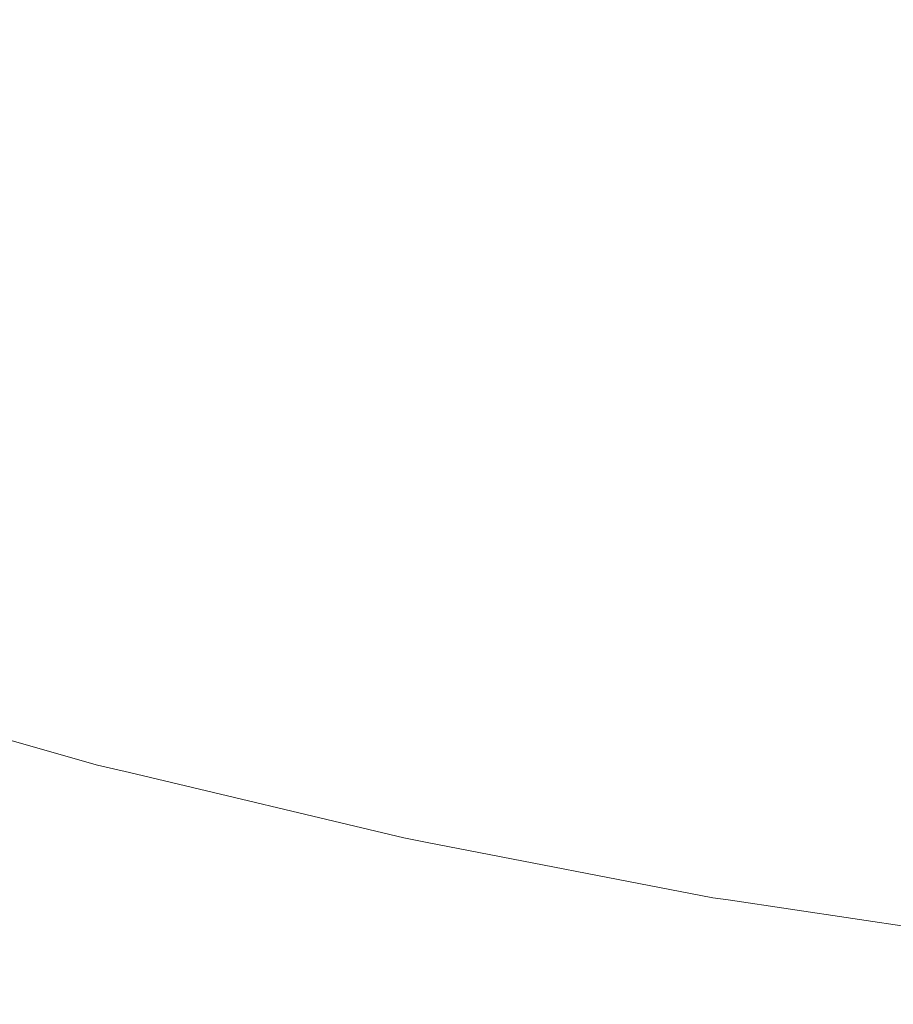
# Model space of a CAD drawing. Header units: centimetres. Extents: x -26.3 to 27.5, y 4.2 to 67.9.
# Tile 133 of 256: x -8.039 to -8.0155, y 4.5002 to 4.5268. Entities that reach past the tile are written whole.
import ezdxf

# ---------------------------------------------------------------- set-up
doc = ezdxf.new("R2010")
doc.units = ezdxf.units.CM
doc.header["$LTSCALE"] = 2.54
doc.layers.add('Lucido design-1', color=7, linetype='Continuous')

# ---------------------------------------------------------------- blocks, each defined once
blk = doc.blocks.new('Gruppo-2-1')
at = {"color": 7, "linetype": 'Continuous', "lineweight": 9}
for points in [[(-25.986537, 5.900212, -1111.014164), (-25.986537, 4.300212, -1111.014164), (27.113463, 4.300212, -1111.014164), (27.113463, 5.900212, -1111.014164)], [(-25.986537, 5.900212, -1147.114164), (-25.986537, 4.300212, -1147.114164), (27.113463, 4.300212, -1147.114164), (27.113463, 5.900212, -1147.114164)]]:
    blk.add_3dface(points, dxfattribs=at)
for points, invisible_edges in [([(-8.039655, 4.526765, -1111.456076), (-8.046968, 4.529175, -1111.456076), (-8.046145, 4.531505, -1111.452761), (-8.038932, 4.529127, -1111.452761)], 15), ([(-8.039655, 4.526765, -1147.556076), (-8.046968, 4.529175, -1147.556076), (-8.046145, 4.531505, -1147.552761), (-8.038932, 4.529127, -1147.552761)], 15), ([(-8.016336, 4.526428, -1111.449548), (-8.023684, 4.527849, -1111.449548), (-8.023107, 4.530528, -1111.446444), (-8.015873, 4.529129, -1111.446444)], 15), ([(-8.016336, 4.526428, -1147.549548), (-8.023684, 4.527849, -1147.549548), (-8.023107, 4.530528, -1147.546444), (-8.015873, 4.529129, -1147.546444)], 15), ([(-8.024234, 4.5253, -1111.452761), (-8.031623, 4.527057, -1111.452761), (-8.030966, 4.529581, -1111.449548), (-8.023684, 4.527849, -1111.449548)], 15), ([(-8.024234, 4.5253, -1147.552761), (-8.031623, 4.527057, -1147.552761), (-8.030966, 4.529581, -1147.549548), (-8.023684, 4.527849, -1147.549548)], 15), ([(-8.032246, 4.524667, -1111.456076), (-8.039655, 4.526765, -1111.456076), (-8.038932, 4.529127, -1111.452761), (-8.031623, 4.527057, -1111.452761)], 15), ([(-8.032246, 4.524667, -1147.556076), (-8.039655, 4.526765, -1147.556076), (-8.038932, 4.529127, -1147.552761), (-8.031623, 4.527057, -1147.552761)], 15), ([(-8.008933, 4.52532, -1111.449548), (-8.016336, 4.526428, -1111.449548), (-8.015873, 4.529129, -1111.446444), (-8.008585, 4.528038, -1111.446444)], 15), ([(-8.008933, 4.52532, -1147.549548), (-8.016336, 4.526428, -1147.549548), (-8.015873, 4.529129, -1147.546444), (-8.008585, 4.528038, -1147.546444)], 15), ([(-8.016776, 4.523858, -1111.452761), (-8.024234, 4.5253, -1111.452761), (-8.023684, 4.527849, -1111.449548), (-8.016336, 4.526428, -1111.449548)], 15), ([(-8.016776, 4.523858, -1147.552761), (-8.024234, 4.5253, -1147.552761), (-8.023684, 4.527849, -1147.549548), (-8.016336, 4.526428, -1147.549548)], 15), ([(-8.024754, 4.522885, -1111.456076), (-8.032246, 4.524667, -1111.456076), (-8.031623, 4.527057, -1111.452761), (-8.024234, 4.5253, -1111.452761)], 15), ([(-8.024754, 4.522885, -1147.556076), (-8.032246, 4.524667, -1147.556076), (-8.031623, 4.527057, -1147.552761), (-8.024234, 4.5253, -1147.552761)], 15), ([(-8.032833, 4.522412, -1111.459487), (-8.040337, 4.524537, -1111.459487), (-8.039655, 4.526765, -1111.456076), (-8.032246, 4.524667, -1111.456076)], 15), ([(-8.032833, 4.522412, -1147.559487), (-8.040337, 4.524537, -1147.559487), (-8.039655, 4.526765, -1147.556076), (-8.032246, 4.524667, -1147.556076)], 15), ([(-8.009264, 4.522733, -1111.452761), (-8.016776, 4.523858, -1111.452761), (-8.016336, 4.526428, -1111.449548), (-8.008933, 4.52532, -1111.449548)], 15), ([(-8.009264, 4.522733, -1147.552761), (-8.016776, 4.523858, -1147.552761), (-8.016336, 4.526428, -1147.549548), (-8.008933, 4.52532, -1147.549548)], 15), ([(-8.017194, 4.521423, -1111.456076), (-8.024754, 4.522885, -1111.456076), (-8.024234, 4.5253, -1111.452761), (-8.016776, 4.523858, -1111.452761)], 15), ([(-8.017194, 4.521423, -1147.556076), (-8.024754, 4.522885, -1147.556076), (-8.024234, 4.5253, -1147.552761), (-8.016776, 4.523858, -1147.552761)], 15), ([(-8.033383, 4.520298, -1111.462988), (-8.040977, 4.522448, -1111.462988), (-8.040337, 4.524537, -1111.459487), (-8.032833, 4.522412, -1111.459487)], 15), ([(-8.033383, 4.520298, -1147.562988), (-8.040977, 4.522448, -1147.562988), (-8.040337, 4.524537, -1147.559487), (-8.032833, 4.522412, -1147.559487)], 15), ([(-8.025245, 4.520608, -1111.459487), (-8.032833, 4.522412, -1111.459487), (-8.032246, 4.524667, -1111.456076), (-8.024754, 4.522885, -1111.456076)], 15), ([(-8.025245, 4.520608, -1147.559487), (-8.032833, 4.522412, -1147.559487), (-8.032246, 4.524667, -1147.556076), (-8.024754, 4.522885, -1147.556076)], 15), ([(-8.009578, 4.520283, -1111.456076), (-8.017194, 4.521423, -1111.456076), (-8.016776, 4.523858, -1111.452761), (-8.009264, 4.522733, -1111.452761)], 15), ([(-8.009578, 4.520283, -1147.556076), (-8.017194, 4.521423, -1147.556076), (-8.016776, 4.523858, -1147.552761), (-8.009264, 4.522733, -1147.552761)], 15), ([(-8.017588, 4.519127, -1111.459487), (-8.025245, 4.520608, -1111.459487), (-8.024754, 4.522885, -1111.456076), (-8.017194, 4.521423, -1111.456076)], 15), ([(-8.017588, 4.519127, -1147.559487), (-8.025245, 4.520608, -1147.559487), (-8.024754, 4.522885, -1147.556076), (-8.017194, 4.521423, -1147.556076)], 15), ([(-8.033897, 4.518327, -1111.466573), (-8.041573, 4.520501, -1111.466573), (-8.040977, 4.522448, -1111.462988), (-8.033383, 4.520298, -1111.462988)], 15), ([(-8.033897, 4.518327, -1147.566573), (-8.041573, 4.520501, -1147.566573), (-8.040977, 4.522448, -1147.562988), (-8.033383, 4.520298, -1147.562988)], 15), ([(-8.025705, 4.518472, -1111.462988), (-8.033383, 4.520298, -1111.462988), (-8.032833, 4.522412, -1111.459487), (-8.025245, 4.520608, -1111.459487)], 15), ([(-8.025705, 4.518472, -1147.562988), (-8.033383, 4.520298, -1147.562988), (-8.032833, 4.522412, -1147.559487), (-8.025245, 4.520608, -1147.559487)], 15), ([(-8.009874, 4.517972, -1111.459487), (-8.017588, 4.519127, -1111.459487), (-8.017194, 4.521423, -1111.456076), (-8.009578, 4.520283, -1111.456076)], 15), ([(-8.009874, 4.517972, -1147.559487), (-8.017588, 4.519127, -1147.559487), (-8.017194, 4.521423, -1147.556076), (-8.009578, 4.520283, -1147.556076)], 15), ([(-8.017957, 4.516973, -1111.462988), (-8.025705, 4.518472, -1111.462988), (-8.025245, 4.520608, -1111.459487), (-8.017588, 4.519127, -1111.459487)], 15), ([(-8.017957, 4.516973, -1147.562988), (-8.025705, 4.518472, -1147.562988), (-8.025245, 4.520608, -1147.559487), (-8.017588, 4.519127, -1147.559487)], 15), ([(-8.034372, 4.516502, -1111.470236), (-8.042125, 4.518698, -1111.470236), (-8.041573, 4.520501, -1111.466573), (-8.033897, 4.518327, -1111.466573)], 15), ([(-8.034372, 4.516502, -1147.570236), (-8.042125, 4.518698, -1147.570236), (-8.041573, 4.520501, -1147.566573), (-8.033897, 4.518327, -1147.566573)], 15), ([(-8.026134, 4.516481, -1111.466573), (-8.033897, 4.518327, -1111.466573), (-8.033383, 4.520298, -1111.462988), (-8.025705, 4.518472, -1111.462988)], 15), ([(-8.026134, 4.516481, -1147.566573), (-8.033897, 4.518327, -1147.566573), (-8.033383, 4.520298, -1147.562988), (-8.025705, 4.518472, -1147.562988)], 15), ([(-8.010152, 4.515805, -1111.462988), (-8.017957, 4.516973, -1111.462988), (-8.017588, 4.519127, -1111.459487), (-8.009874, 4.517972, -1111.459487)], 15), ([(-8.010152, 4.515805, -1147.562988), (-8.017957, 4.516973, -1147.562988), (-8.017588, 4.519127, -1147.559487), (-8.009874, 4.517972, -1147.559487)], 15), ([(-8.034808, 4.514826, -1111.473971), (-8.042633, 4.517042, -1111.473971), (-8.042125, 4.518698, -1111.470236), (-8.034372, 4.516502, -1111.470236)], 15), ([(-8.034808, 4.514826, -1147.573971), (-8.042633, 4.517042, -1147.573971), (-8.042125, 4.518698, -1147.570236), (-8.034372, 4.516502, -1147.570236)], 15), ([(-8.018301, 4.514966, -1111.466573), (-8.026134, 4.516481, -1111.466573), (-8.025705, 4.518472, -1111.462988), (-8.017957, 4.516973, -1111.462988)], 15), ([(-8.018301, 4.514966, -1147.566573), (-8.026134, 4.516481, -1147.566573), (-8.025705, 4.518472, -1147.562988), (-8.017957, 4.516973, -1147.562988)], 15), ([(-8.026532, 4.514638, -1111.470236), (-8.034372, 4.516502, -1111.470236), (-8.033897, 4.518327, -1111.466573), (-8.026134, 4.516481, -1111.466573)], 15), ([(-8.026532, 4.514638, -1147.570236), (-8.034372, 4.516502, -1147.570236), (-8.033897, 4.518327, -1147.566573), (-8.026134, 4.516481, -1147.566573)], 15), ([(-8.035205, 4.513302, -1111.47777), (-8.043094, 4.515536, -1111.47777), (-8.042633, 4.517042, -1111.473971), (-8.034808, 4.514826, -1111.473971)], 15), ([(-8.035205, 4.513302, -1147.57777), (-8.043094, 4.515536, -1147.57777), (-8.042633, 4.517042, -1147.573971), (-8.034808, 4.514826, -1147.573971)], 15), ([(-8.01041, 4.513785, -1111.466573), (-8.018301, 4.514966, -1111.466573), (-8.017957, 4.516973, -1111.462988), (-8.010152, 4.515805, -1111.462988)], 15), ([(-8.01041, 4.513785, -1147.566573), (-8.018301, 4.514966, -1147.566573), (-8.017957, 4.516973, -1147.562988), (-8.010152, 4.515805, -1147.562988)], 15), ([(-8.026897, 4.512945, -1111.473971), (-8.034808, 4.514826, -1111.473971), (-8.034372, 4.516502, -1111.470236), (-8.026532, 4.514638, -1111.470236)], 15), ([(-8.026897, 4.512945, -1147.573971), (-8.034808, 4.514826, -1147.573971), (-8.034372, 4.516502, -1147.570236), (-8.026532, 4.514638, -1147.570236)], 15), ([(-8.01862, 4.513107, -1111.470236), (-8.026532, 4.514638, -1111.470236), (-8.026134, 4.516481, -1111.466573), (-8.018301, 4.514966, -1111.466573)], 15), ([(-8.01862, 4.513107, -1147.570236), (-8.026532, 4.514638, -1147.570236), (-8.026134, 4.516481, -1147.566573), (-8.018301, 4.514966, -1147.566573)], 15), ([(-8.035562, 4.511931, -1111.481627), (-8.043509, 4.514181, -1111.481627), (-8.043094, 4.515536, -1111.47777), (-8.035205, 4.513302, -1111.47777)], 15), ([(-8.035562, 4.511931, -1147.581627), (-8.043509, 4.514181, -1147.581627), (-8.043094, 4.515536, -1147.57777), (-8.035205, 4.513302, -1147.57777)], 15), ([(-8.01065, 4.511914, -1111.470236), (-8.01862, 4.513107, -1111.470236), (-8.018301, 4.514966, -1111.466573), (-8.01041, 4.513785, -1111.466573)], 15), ([(-8.01065, 4.511914, -1147.570236), (-8.01862, 4.513107, -1147.570236), (-8.018301, 4.514966, -1147.566573), (-8.01041, 4.513785, -1147.566573)], 15), ([(-8.027228, 4.511405, -1111.47777), (-8.035205, 4.513302, -1111.47777), (-8.034808, 4.514826, -1111.473971), (-8.026897, 4.512945, -1111.473971)], 15), ([(-8.027228, 4.511405, -1147.57777), (-8.035205, 4.513302, -1147.57777), (-8.034808, 4.514826, -1147.573971), (-8.026897, 4.512945, -1147.573971)], 15), ([(-8.018912, 4.511401, -1111.473971), (-8.026897, 4.512945, -1111.473971), (-8.026532, 4.514638, -1111.470236), (-8.01862, 4.513107, -1111.470236)], 15), ([(-8.018912, 4.511401, -1147.573971), (-8.026897, 4.512945, -1147.573971), (-8.026532, 4.514638, -1147.570236), (-8.01862, 4.513107, -1147.570236)], 15), ([(-8.035878, 4.510716, -1111.485536), (-8.043876, 4.512981, -1111.485536), (-8.043509, 4.514181, -1111.481627), (-8.035562, 4.511931, -1111.481627)], 15), ([(-8.035878, 4.510716, -1147.585536), (-8.043876, 4.512981, -1147.585536), (-8.043509, 4.514181, -1147.581627), (-8.035562, 4.511931, -1147.581627)], 15), ([(-8.027527, 4.51002, -1111.481627), (-8.035562, 4.511931, -1111.481627), (-8.035205, 4.513302, -1111.47777), (-8.027228, 4.511405, -1111.47777)], 15), ([(-8.027527, 4.51002, -1147.581627), (-8.035562, 4.511931, -1147.581627), (-8.035205, 4.513302, -1147.57777), (-8.027228, 4.511405, -1147.57777)], 15), ([(-8.01087, 4.510197, -1111.473971), (-8.018912, 4.511401, -1111.473971), (-8.01862, 4.513107, -1111.470236), (-8.01065, 4.511914, -1111.470236)], 15), ([(-8.01087, 4.510197, -1147.573971), (-8.018912, 4.511401, -1147.573971), (-8.01862, 4.513107, -1147.570236), (-8.01065, 4.511914, -1147.570236)], 15), ([(-8.036154, 4.509658, -1111.489489), (-8.044197, 4.511935, -1111.489489), (-8.043876, 4.512981, -1111.485536), (-8.035878, 4.510716, -1111.485536)], 15), ([(-8.036154, 4.509658, -1147.589489), (-8.044197, 4.511935, -1147.589489), (-8.043876, 4.512981, -1147.585536), (-8.035878, 4.510716, -1147.585536)], 15), ([(-8.019179, 4.509848, -1111.47777), (-8.027228, 4.511405, -1111.47777), (-8.026897, 4.512945, -1111.473971), (-8.018912, 4.511401, -1111.473971)], 15), ([(-8.019179, 4.509848, -1147.57777), (-8.027228, 4.511405, -1147.57777), (-8.026897, 4.512945, -1147.573971), (-8.018912, 4.511401, -1147.573971)], 15), ([(-8.036388, 4.508758, -1111.493481), (-8.044469, 4.511046, -1111.493481), (-8.044197, 4.511935, -1111.489489), (-8.036154, 4.509658, -1111.489489)], 15), ([(-8.036388, 4.508758, -1147.593481), (-8.044469, 4.511046, -1147.593481), (-8.044197, 4.511935, -1147.589489), (-8.036154, 4.509658, -1147.589489)], 15), ([(-8.027791, 4.508792, -1111.485536), (-8.035878, 4.510716, -1111.485536), (-8.035562, 4.511931, -1111.481627), (-8.027527, 4.51002, -1111.481627)], 15), ([(-8.027791, 4.508792, -1147.585536), (-8.035878, 4.510716, -1147.585536), (-8.035562, 4.511931, -1147.581627), (-8.027527, 4.51002, -1147.581627)], 15), ([(-8.019418, 4.508452, -1111.481627), (-8.027527, 4.51002, -1111.481627), (-8.027228, 4.511405, -1111.47777), (-8.019179, 4.509848, -1111.47777)], 15), ([(-8.019418, 4.508452, -1147.581627), (-8.027527, 4.51002, -1147.581627), (-8.027228, 4.511405, -1147.57777), (-8.019179, 4.509848, -1147.57777)], 15), ([(-8.01107, 4.508634, -1111.47777), (-8.019179, 4.509848, -1111.47777), (-8.018912, 4.511401, -1111.473971), (-8.01087, 4.510197, -1111.473971)], 15), ([(-8.01107, 4.508634, -1147.57777), (-8.019179, 4.509848, -1147.57777), (-8.018912, 4.511401, -1147.573971), (-8.01087, 4.510197, -1147.573971)], 15), ([(-8.036581, 4.508018, -1111.497503), (-8.044693, 4.510315, -1111.497503), (-8.044469, 4.511046, -1111.493481), (-8.036388, 4.508758, -1111.493481)], 15), ([(-8.036581, 4.508018, -1147.597503), (-8.044693, 4.510315, -1147.597503), (-8.044469, 4.511046, -1147.593481), (-8.036388, 4.508758, -1147.593481)], 15), ([(-8.028022, 4.507724, -1111.489489), (-8.036154, 4.509658, -1111.489489), (-8.035878, 4.510716, -1111.485536), (-8.027791, 4.508792, -1111.485536)], 15), ([(-8.028022, 4.507724, -1147.589489), (-8.036154, 4.509658, -1147.589489), (-8.035878, 4.510716, -1147.585536), (-8.027791, 4.508792, -1147.585536)], 15), ([(-8.036732, 4.507438, -1111.50155), (-8.044868, 4.509742, -1111.50155), (-8.044693, 4.510315, -1111.497503), (-8.036581, 4.508018, -1111.497503)], 15), ([(-8.036732, 4.507438, -1147.60155), (-8.044868, 4.509742, -1147.60155), (-8.044693, 4.510315, -1147.597503), (-8.036581, 4.508018, -1147.597503)], 15), ([(-8.01963, 4.507214, -1111.485536), (-8.027791, 4.508792, -1111.485536), (-8.027527, 4.51002, -1111.481627), (-8.019418, 4.508452, -1111.481627)], 15), ([(-8.01963, 4.507214, -1147.585536), (-8.027791, 4.508792, -1147.585536), (-8.027527, 4.51002, -1147.581627), (-8.019418, 4.508452, -1147.581627)], 15), ([(-8.036841, 4.50702, -1111.505614), (-8.044995, 4.509329, -1111.505614), (-8.044868, 4.509742, -1111.50155), (-8.036732, 4.507438, -1111.50155)], 15), ([(-8.036841, 4.50702, -1147.605614), (-8.044995, 4.509329, -1147.605614), (-8.044868, 4.509742, -1147.60155), (-8.036732, 4.507438, -1147.60155)], 15), ([(-8.028218, 4.506815, -1111.493481), (-8.036388, 4.508758, -1111.493481), (-8.036154, 4.509658, -1111.489489), (-8.028022, 4.507724, -1111.489489)], 15), ([(-8.028218, 4.506815, -1147.593481), (-8.036388, 4.508758, -1147.593481), (-8.036154, 4.509658, -1147.589489), (-8.028022, 4.507724, -1147.589489)], 15), ([(-8.01125, 4.507229, -1111.481627), (-8.019418, 4.508452, -1111.481627), (-8.019179, 4.509848, -1111.47777), (-8.01107, 4.508634, -1111.47777)], 15), ([(-8.01125, 4.507229, -1147.581627), (-8.019418, 4.508452, -1147.581627), (-8.019179, 4.509848, -1147.57777), (-8.01107, 4.508634, -1147.57777)], 15), ([(-8.036908, 4.506762, -1111.509689), (-8.045073, 4.509074, -1111.509689), (-8.044995, 4.509329, -1111.505614), (-8.036841, 4.50702, -1111.505614)], 15), ([(-8.036908, 4.506762, -1147.609689), (-8.045073, 4.509074, -1147.609689), (-8.044995, 4.509329, -1147.605614), (-8.036841, 4.50702, -1147.605614)], 15), ([(-8.036978, 4.506493, -1111.720125), (-8.045154, 4.508809, -1111.720125), (-8.045108, 4.50896, -1111.716136), (-8.036938, 4.506647, -1111.716136)], 15), ([(-8.036978, 4.506493, -1147.820125), (-8.045154, 4.508809, -1147.820125), (-8.045108, 4.50896, -1147.816136), (-8.036938, 4.506647, -1147.816136)], 15), ([(-8.044021, 4.508673, -1111.714164), (-8.036933, 4.506665, -1111.714164), (-8.036938, 4.506647, -1111.716136), (-8.045108, 4.50896, -1111.716136)], 14), ([(-8.044021, 4.508673, -1147.814164), (-8.036933, 4.506665, -1147.814164), (-8.036938, 4.506647, -1147.816136), (-8.045108, 4.50896, -1147.816136)], 14), ([(-8.036933, 4.506667, -1111.513619), (-8.045102, 4.50898, -1111.513619), (-8.045073, 4.509074, -1111.509689), (-8.036908, 4.506762, -1111.509689)], 15), ([(-8.036933, 4.506667, -1147.613619), (-8.045102, 4.50898, -1147.613619), (-8.045073, 4.509074, -1147.609689), (-8.036908, 4.506762, -1147.609689)], 15), ([(-8.045102, 4.50898, -1111.513619), (-8.036933, 4.506667, -1111.513619), (-8.036933, 4.506665, -1111.514164), (-8.044021, 4.508673, -1111.514164)], 11), ([(-8.045102, 4.50898, -1147.613619), (-8.036933, 4.506667, -1147.613619), (-8.036933, 4.506665, -1147.614164), (-8.044021, 4.508673, -1147.614164)], 11), ([(-8.037058, 4.506186, -1111.724109), (-8.045247, 4.508505, -1111.724109), (-8.045154, 4.508809, -1111.720125), (-8.036978, 4.506493, -1111.720125)], 15), ([(-8.037058, 4.506186, -1147.824109), (-8.045247, 4.508505, -1147.824109), (-8.045154, 4.508809, -1147.820125), (-8.036978, 4.506493, -1147.820125)], 15), ([(-8.036933, 4.506665, -1111.714164), (-8.044021, 4.508673, -1111.714164), (-8.044021, 4.508673, -1111.514164), (-8.036933, 4.506665, -1111.514164)], 10), ([(-8.036933, 4.506665, -1147.814164), (-8.044021, 4.508673, -1147.814164), (-8.044021, 4.508673, -1147.614164), (-8.036933, 4.506665, -1147.614164)], 10), ([(-8.028379, 4.506067, -1111.497503), (-8.036581, 4.508018, -1111.497503), (-8.036388, 4.508758, -1111.493481), (-8.028218, 4.506815, -1111.493481)], 15), ([(-8.028379, 4.506067, -1147.597503), (-8.036581, 4.508018, -1147.597503), (-8.036388, 4.508758, -1147.593481), (-8.028218, 4.506815, -1147.593481)], 15), ([(-8.019815, 4.506136, -1111.489489), (-8.028022, 4.507724, -1111.489489), (-8.027791, 4.508792, -1111.485536), (-8.01963, 4.507214, -1111.485536)], 15), ([(-8.019815, 4.506136, -1147.589489), (-8.028022, 4.507724, -1147.589489), (-8.027791, 4.508792, -1147.585536), (-8.01963, 4.507214, -1147.585536)], 15), ([(-8.037178, 4.505723, -1111.728083), (-8.045387, 4.508048, -1111.728083), (-8.045247, 4.508505, -1111.724109), (-8.037058, 4.506186, -1111.724109)], 15), ([(-8.037178, 4.505723, -1147.828083), (-8.045387, 4.508048, -1147.828083), (-8.045247, 4.508505, -1147.824109), (-8.037058, 4.506186, -1147.824109)], 15), ([(-8.011409, 4.505983, -1111.485536), (-8.01963, 4.507214, -1111.485536), (-8.019418, 4.508452, -1111.481627), (-8.01125, 4.507229, -1111.481627)], 15), ([(-8.011409, 4.505983, -1147.585536), (-8.01963, 4.507214, -1147.585536), (-8.019418, 4.508452, -1147.581627), (-8.01125, 4.507229, -1147.581627)], 15), ([(-8.037339, 4.505107, -1111.73204), (-8.045574, 4.507438, -1111.73204), (-8.045387, 4.508048, -1111.728083), (-8.037178, 4.505723, -1111.728083)], 15), ([(-8.037339, 4.505107, -1147.83204), (-8.045574, 4.507438, -1147.83204), (-8.045387, 4.508048, -1147.828083), (-8.037178, 4.505723, -1147.828083)], 15), ([(-8.028505, 4.505482, -1111.50155), (-8.036732, 4.507438, -1111.50155), (-8.036581, 4.508018, -1111.497503), (-8.028379, 4.506067, -1111.497503)], 15), ([(-8.028505, 4.505482, -1147.60155), (-8.036732, 4.507438, -1147.60155), (-8.036581, 4.508018, -1147.597503), (-8.028379, 4.506067, -1147.597503)], 15), ([(-8.019972, 4.50522, -1111.493481), (-8.028218, 4.506815, -1111.493481), (-8.028022, 4.507724, -1111.489489), (-8.019815, 4.506136, -1111.489489)], 15), ([(-8.019972, 4.50522, -1147.593481), (-8.028218, 4.506815, -1147.593481), (-8.028022, 4.507724, -1147.589489), (-8.019815, 4.506136, -1147.589489)], 15), ([(-8.03754, 4.504336, -1111.735974), (-8.045807, 4.506677, -1111.735974), (-8.045574, 4.507438, -1111.73204), (-8.037339, 4.505107, -1111.73204)], 15), ([(-8.03754, 4.504336, -1147.835974), (-8.045807, 4.506677, -1147.835974), (-8.045574, 4.507438, -1147.83204), (-8.037339, 4.505107, -1147.83204)], 15), ([(-8.028596, 4.505059, -1111.505614), (-8.036841, 4.50702, -1111.505614), (-8.036732, 4.507438, -1111.50155), (-8.028505, 4.505482, -1111.50155)], 15), ([(-8.028596, 4.505059, -1147.605614), (-8.036841, 4.50702, -1147.605614), (-8.036732, 4.507438, -1147.60155), (-8.028505, 4.505482, -1147.60155)], 15), ([(-8.028652, 4.504799, -1111.509689), (-8.036908, 4.506762, -1111.509689), (-8.036841, 4.50702, -1111.505614), (-8.028596, 4.505059, -1111.505614)], 15), ([(-8.028652, 4.504799, -1147.609689), (-8.036908, 4.506762, -1147.609689), (-8.036841, 4.50702, -1147.605614), (-8.028596, 4.505059, -1147.605614)], 15), ([(-8.011548, 4.504899, -1111.489489), (-8.019815, 4.506136, -1111.489489), (-8.01963, 4.507214, -1111.485536), (-8.011409, 4.505983, -1111.485536)], 15), ([(-8.011548, 4.504899, -1147.589489), (-8.019815, 4.506136, -1147.589489), (-8.01963, 4.507214, -1147.585536), (-8.011409, 4.505983, -1147.585536)], 15), ([(-8.028673, 4.504702, -1111.513619), (-8.036933, 4.506667, -1111.513619), (-8.036908, 4.506762, -1111.509689), (-8.028652, 4.504799, -1111.509689)], 15), ([(-8.028673, 4.504702, -1147.613619), (-8.036933, 4.506667, -1147.613619), (-8.036908, 4.506762, -1147.609689), (-8.028652, 4.504799, -1147.609689)], 15), ([(-8.020101, 4.504466, -1111.497503), (-8.028379, 4.506067, -1111.497503), (-8.028218, 4.506815, -1111.493481), (-8.019972, 4.50522, -1111.493481)], 15), ([(-8.020101, 4.504466, -1147.597503), (-8.028379, 4.506067, -1147.597503), (-8.028218, 4.506815, -1147.593481), (-8.019972, 4.50522, -1147.593481)], 15), ([(-8.03778, 4.503411, -1111.739877), (-8.046087, 4.505764, -1111.739877), (-8.045807, 4.506677, -1111.735974), (-8.03754, 4.504336, -1111.735974)], 15), ([(-8.03778, 4.503411, -1147.839877), (-8.046087, 4.505764, -1147.839877), (-8.045807, 4.506677, -1147.835974), (-8.03754, 4.504336, -1147.835974)], 15), ([(-8.028778, 4.504216, -1111.724109), (-8.037058, 4.506186, -1111.724109), (-8.036978, 4.506493, -1111.720125), (-8.028711, 4.504527, -1111.720125)], 15), ([(-8.028778, 4.504216, -1147.824109), (-8.037058, 4.506186, -1147.824109), (-8.036978, 4.506493, -1147.820125), (-8.028711, 4.504527, -1147.820125)], 15), ([(-8.028711, 4.504527, -1111.720125), (-8.036978, 4.506493, -1111.720125), (-8.036938, 4.506647, -1111.716136), (-8.028677, 4.504682, -1111.716136)], 15), ([(-8.028711, 4.504527, -1147.820125), (-8.036978, 4.506493, -1147.820125), (-8.036938, 4.506647, -1147.816136), (-8.028677, 4.504682, -1147.816136)], 15), ([(-8.036938, 4.506647, -1111.716136), (-8.036933, 4.506665, -1111.714164), (-8.036077, 4.506462, -1111.714164)], 9), ([(-8.036938, 4.506647, -1147.816136), (-8.036933, 4.506665, -1147.814164), (-8.036077, 4.506462, -1147.814164)], 9), ([(-8.036077, 4.506462, -1111.714164), (-8.028673, 4.504701, -1111.714164), (-8.028677, 4.504682, -1111.716136), (-8.036938, 4.506647, -1111.716136)], 14), ([(-8.036077, 4.506462, -1147.814164), (-8.028673, 4.504701, -1147.814164), (-8.028677, 4.504682, -1147.816136), (-8.036938, 4.506647, -1147.816136)], 14), ([(-8.036933, 4.506667, -1111.513619), (-8.028673, 4.504702, -1111.513619), (-8.028673, 4.504701, -1111.514164), (-8.036077, 4.506462, -1111.514164)], 11), ([(-8.036077, 4.506462, -1111.514164), (-8.036933, 4.506665, -1111.514164), (-8.036933, 4.506667, -1111.513619)], 10), ([(-8.036933, 4.506667, -1147.613619), (-8.028673, 4.504702, -1147.613619), (-8.028673, 4.504701, -1147.614164), (-8.036077, 4.506462, -1147.614164)], 11), ([(-8.036077, 4.506462, -1147.614164), (-8.036933, 4.506665, -1147.614164), (-8.036933, 4.506667, -1147.613619)], 10), ([(-8.036933, 4.506665, -1111.514164), (-8.036077, 4.506462, -1111.514164), (-8.036077, 4.506462, -1111.714164), (-8.036933, 4.506665, -1111.714164)], 10), ([(-8.036933, 4.506665, -1147.614164), (-8.036077, 4.506462, -1147.614164), (-8.036077, 4.506462, -1147.814164), (-8.036933, 4.506665, -1147.814164)], 10), ([(-8.028673, 4.504701, -1111.714164), (-8.036077, 4.506462, -1111.714164), (-8.036077, 4.506462, -1111.514164), (-8.028673, 4.504701, -1111.514164)], 10), ([(-8.028673, 4.504701, -1147.814164), (-8.036077, 4.506462, -1147.814164), (-8.036077, 4.506462, -1147.614164), (-8.028673, 4.504701, -1147.614164)], 10), ([(-8.028878, 4.503749, -1111.728083), (-8.037178, 4.505723, -1111.728083), (-8.037058, 4.506186, -1111.724109), (-8.028778, 4.504216, -1111.724109)], 15), ([(-8.028878, 4.503749, -1147.828083), (-8.037178, 4.505723, -1147.828083), (-8.037058, 4.506186, -1147.824109), (-8.028778, 4.504216, -1147.824109)], 15), ([(-8.020203, 4.503876, -1111.50155), (-8.028505, 4.505482, -1111.50155), (-8.028379, 4.506067, -1111.497503), (-8.020101, 4.504466, -1111.497503)], 15), ([(-8.020203, 4.503876, -1147.60155), (-8.028505, 4.505482, -1147.60155), (-8.028379, 4.506067, -1147.597503), (-8.020101, 4.504466, -1147.597503)], 15), ([(-8.011666, 4.503977, -1111.493481), (-8.019972, 4.50522, -1111.493481), (-8.019815, 4.506136, -1111.489489), (-8.011548, 4.504899, -1111.489489)], 15), ([(-8.011666, 4.503977, -1147.593481), (-8.019972, 4.50522, -1147.593481), (-8.019815, 4.506136, -1147.589489), (-8.011548, 4.504899, -1147.589489)], 15), ([(-8.038061, 4.502335, -1111.743744), (-8.046412, 4.5047, -1111.743744), (-8.046087, 4.505764, -1111.739877), (-8.03778, 4.503411, -1111.739877)], 15), ([(-8.038061, 4.502335, -1147.843744), (-8.046412, 4.5047, -1147.843744), (-8.046087, 4.505764, -1147.839877), (-8.03778, 4.503411, -1147.839877)], 15), ([(-8.029013, 4.503126, -1111.73204), (-8.037339, 4.505107, -1111.73204), (-8.037178, 4.505723, -1111.728083), (-8.028878, 4.503749, -1111.728083)], 15), ([(-8.029013, 4.503126, -1147.83204), (-8.037339, 4.505107, -1147.83204), (-8.037178, 4.505723, -1147.828083), (-8.028878, 4.503749, -1147.828083)], 15), ([(-8.020276, 4.50345, -1111.505614), (-8.028596, 4.505059, -1111.505614), (-8.028505, 4.505482, -1111.50155), (-8.020203, 4.503876, -1111.50155)], 15), ([(-8.020276, 4.50345, -1147.605614), (-8.028596, 4.505059, -1147.605614), (-8.028505, 4.505482, -1147.60155), (-8.020203, 4.503876, -1147.60155)], 15), ([(-8.02918, 4.502348, -1111.735974), (-8.03754, 4.504336, -1111.735974), (-8.037339, 4.505107, -1111.73204), (-8.029013, 4.503126, -1111.73204)], 15), ([(-8.02918, 4.502348, -1147.835974), (-8.03754, 4.504336, -1147.835974), (-8.037339, 4.505107, -1147.83204), (-8.029013, 4.503126, -1147.83204)], 15), ([(-8.011763, 4.503218, -1111.497503), (-8.020101, 4.504466, -1111.497503), (-8.019972, 4.50522, -1111.493481), (-8.011666, 4.503977, -1111.493481)], 15), ([(-8.011763, 4.503218, -1147.597503), (-8.020101, 4.504466, -1147.597503), (-8.019972, 4.50522, -1147.593481), (-8.011666, 4.503977, -1147.593481)], 15), ([(-8.020321, 4.503188, -1111.509689), (-8.028652, 4.504799, -1111.509689), (-8.028596, 4.505059, -1111.505614), (-8.020276, 4.50345, -1111.505614)], 15), ([(-8.020321, 4.503188, -1147.609689), (-8.028652, 4.504799, -1147.609689), (-8.028596, 4.505059, -1147.605614), (-8.020276, 4.50345, -1147.605614)], 15), ([(-8.03838, 4.501107, -1111.747567), (-8.046784, 4.503487, -1111.747567), (-8.046412, 4.5047, -1111.743744), (-8.038061, 4.502335, -1111.743744)], 15), ([(-8.03838, 4.501107, -1147.847567), (-8.046784, 4.503487, -1147.847567), (-8.046412, 4.5047, -1147.843744), (-8.038061, 4.502335, -1147.843744)], 15), ([(-8.020368, 4.502914, -1111.720125), (-8.028711, 4.504527, -1111.720125), (-8.028677, 4.504682, -1111.716136), (-8.020341, 4.50307, -1111.716136)], 15), ([(-8.020368, 4.502914, -1147.820125), (-8.028711, 4.504527, -1147.820125), (-8.028677, 4.504682, -1147.816136), (-8.020341, 4.50307, -1147.816136)], 15), ([(-8.028677, 4.504682, -1111.716136), (-8.028673, 4.504701, -1111.714164), (-8.028042, 4.504579, -1111.714164)], 9), ([(-8.028677, 4.504682, -1147.816136), (-8.028673, 4.504701, -1147.814164), (-8.028042, 4.504579, -1147.814164)], 9), ([(-8.028042, 4.504579, -1111.714164), (-8.020338, 4.503089, -1111.714164), (-8.020341, 4.50307, -1111.716136), (-8.028677, 4.504682, -1111.716136)], 14), ([(-8.028042, 4.504579, -1147.814164), (-8.020338, 4.503089, -1147.814164), (-8.020341, 4.50307, -1147.816136), (-8.028677, 4.504682, -1147.816136)], 14), ([(-8.020337, 4.50309, -1111.513619), (-8.028673, 4.504702, -1111.513619), (-8.028652, 4.504799, -1111.509689), (-8.020321, 4.503188, -1111.509689)], 15), ([(-8.020337, 4.50309, -1147.613619), (-8.028673, 4.504702, -1147.613619), (-8.028652, 4.504799, -1147.609689), (-8.020321, 4.503188, -1147.609689)], 15), ([(-8.028673, 4.504702, -1111.513619), (-8.020337, 4.50309, -1111.513619), (-8.020338, 4.503089, -1111.514164), (-8.028042, 4.504579, -1111.514164)], 11), ([(-8.028042, 4.504579, -1111.514164), (-8.028673, 4.504701, -1111.514164), (-8.028673, 4.504702, -1111.513619)], 10), ([(-8.028673, 4.504702, -1147.613619), (-8.020337, 4.50309, -1147.613619), (-8.020338, 4.503089, -1147.614164), (-8.028042, 4.504579, -1147.614164)], 11), ([(-8.028042, 4.504579, -1147.614164), (-8.028673, 4.504701, -1147.614164), (-8.028673, 4.504702, -1147.613619)], 10), ([(-8.028673, 4.504701, -1111.514164), (-8.028042, 4.504579, -1111.514164), (-8.028042, 4.504579, -1111.714164), (-8.028673, 4.504701, -1111.714164)], 10), ([(-8.028673, 4.504701, -1147.614164), (-8.028042, 4.504579, -1147.614164), (-8.028042, 4.504579, -1147.814164), (-8.028673, 4.504701, -1147.814164)], 10), ([(-8.020338, 4.503089, -1111.714164), (-8.028042, 4.504579, -1111.714164), (-8.028042, 4.504579, -1111.514164), (-8.020338, 4.503089, -1111.514164)], 10), ([(-8.020338, 4.503089, -1147.814164), (-8.028042, 4.504579, -1147.814164), (-8.028042, 4.504579, -1147.614164), (-8.020338, 4.503089, -1147.614164)], 10), ([(-8.029382, 4.501414, -1111.739877), (-8.03778, 4.503411, -1111.739877), (-8.03754, 4.504336, -1111.735974), (-8.02918, 4.502348, -1111.735974)], 15), ([(-8.029382, 4.501414, -1147.839877), (-8.03778, 4.503411, -1147.839877), (-8.03754, 4.504336, -1147.835974), (-8.02918, 4.502348, -1147.835974)], 15), ([(-8.020421, 4.5026, -1111.724109), (-8.028778, 4.504216, -1111.724109), (-8.028711, 4.504527, -1111.720125), (-8.020368, 4.502914, -1111.720125)], 15), ([(-8.020421, 4.5026, -1147.824109), (-8.028778, 4.504216, -1147.824109), (-8.028711, 4.504527, -1147.820125), (-8.020368, 4.502914, -1147.820125)], 15), ([(-8.011839, 4.502624, -1111.50155), (-8.020203, 4.503876, -1111.50155), (-8.020101, 4.504466, -1111.497503), (-8.011763, 4.503218, -1111.497503)], 15), ([(-8.011839, 4.502624, -1147.60155), (-8.020203, 4.503876, -1147.60155), (-8.020101, 4.504466, -1147.597503), (-8.011763, 4.503218, -1147.597503)], 15), ([(-8.020502, 4.502129, -1111.728083), (-8.028878, 4.503749, -1111.728083), (-8.028778, 4.504216, -1111.724109), (-8.020421, 4.5026, -1111.724109)], 15), ([(-8.020502, 4.502129, -1147.828083), (-8.028878, 4.503749, -1147.828083), (-8.028778, 4.504216, -1147.824109), (-8.020421, 4.5026, -1147.824109)], 15), ([(-8.011894, 4.502195, -1111.505614), (-8.020276, 4.50345, -1111.505614), (-8.020203, 4.503876, -1111.50155), (-8.011839, 4.502624, -1111.50155)], 15), ([(-8.011894, 4.502195, -1147.605614), (-8.020276, 4.50345, -1147.605614), (-8.020203, 4.503876, -1147.60155), (-8.011839, 4.502624, -1147.60155)], 15), ([(-8.02061, 4.501501, -1111.73204), (-8.029013, 4.503126, -1111.73204), (-8.028878, 4.503749, -1111.728083), (-8.020502, 4.502129, -1111.728083)], 15), ([(-8.02061, 4.501501, -1147.83204), (-8.029013, 4.503126, -1147.83204), (-8.028878, 4.503749, -1147.828083), (-8.020502, 4.502129, -1147.828083)], 15), ([(-8.038739, 4.499729, -1111.751341), (-8.047201, 4.502125, -1111.751341), (-8.046784, 4.503487, -1111.747567), (-8.03838, 4.501107, -1111.747567)], 15), ([(-8.038739, 4.499729, -1147.851341), (-8.047201, 4.502125, -1147.851341), (-8.046784, 4.503487, -1147.847567), (-8.03838, 4.501107, -1147.847567)], 15), ([(-8.029616, 4.500326, -1111.743744), (-8.038061, 4.502335, -1111.743744), (-8.03778, 4.503411, -1111.739877), (-8.029382, 4.501414, -1111.739877)], 15), ([(-8.029616, 4.500326, -1147.843744), (-8.038061, 4.502335, -1147.843744), (-8.03778, 4.503411, -1147.839877), (-8.029382, 4.501414, -1147.839877)], 15), ([(-8.011928, 4.501931, -1111.509689), (-8.020321, 4.503188, -1111.509689), (-8.020276, 4.50345, -1111.505614), (-8.011894, 4.502195, -1111.505614)], 15), ([(-8.011928, 4.501931, -1147.609689), (-8.020321, 4.503188, -1147.609689), (-8.020276, 4.50345, -1147.605614), (-8.011894, 4.502195, -1147.605614)], 15), ([(-8.020744, 4.500716, -1111.735974), (-8.02918, 4.502348, -1111.735974), (-8.029013, 4.503126, -1111.73204), (-8.02061, 4.501501, -1111.73204)], 15), ([(-8.020744, 4.500716, -1147.835974), (-8.02918, 4.502348, -1147.835974), (-8.029013, 4.503126, -1147.83204), (-8.02061, 4.501501, -1147.83204)], 15), ([(-8.011964, 4.501656, -1111.720125), (-8.020368, 4.502914, -1111.720125), (-8.020341, 4.50307, -1111.716136), (-8.011943, 4.501813, -1111.716136)], 15), ([(-8.011964, 4.501656, -1147.820125), (-8.020368, 4.502914, -1147.820125), (-8.020341, 4.50307, -1147.816136), (-8.011943, 4.501813, -1147.816136)], 15), ([(-8.020341, 4.50307, -1111.716136), (-8.020338, 4.503089, -1111.714164), (-8.019928, 4.503028, -1111.714164)], 9), ([(-8.020341, 4.50307, -1147.816136), (-8.020338, 4.503089, -1147.814164), (-8.019928, 4.503028, -1147.814164)], 9), ([(-8.019928, 4.503028, -1111.714164), (-8.011941, 4.501832, -1111.714164), (-8.011943, 4.501813, -1111.716136), (-8.020341, 4.50307, -1111.716136)], 14), ([(-8.019928, 4.503028, -1147.814164), (-8.011941, 4.501832, -1147.814164), (-8.011943, 4.501813, -1147.816136), (-8.020341, 4.50307, -1147.816136)], 14), ([(-8.019928, 4.503028, -1111.514164), (-8.020338, 4.503089, -1111.514164), (-8.020337, 4.50309, -1111.513619)], 10), ([(-8.019928, 4.503028, -1147.614164), (-8.020338, 4.503089, -1147.614164), (-8.020337, 4.50309, -1147.613619)], 10), ([(-8.020338, 4.503089, -1111.514164), (-8.019928, 4.503028, -1111.514164), (-8.019928, 4.503028, -1111.714164), (-8.020338, 4.503089, -1111.714164)], 10), ([(-8.020338, 4.503089, -1147.614164), (-8.019928, 4.503028, -1147.614164), (-8.019928, 4.503028, -1147.814164), (-8.020338, 4.503089, -1147.814164)], 10), ([(-8.011941, 4.501833, -1111.513619), (-8.020337, 4.50309, -1111.513619), (-8.020321, 4.503188, -1111.509689), (-8.011928, 4.501931, -1111.509689)], 15), ([(-8.011941, 4.501833, -1147.613619), (-8.020337, 4.50309, -1147.613619), (-8.020321, 4.503188, -1147.609689), (-8.011928, 4.501931, -1147.609689)], 15), ([(-8.020337, 4.50309, -1111.513619), (-8.011941, 4.501833, -1111.513619), (-8.011941, 4.501832, -1111.514164), (-8.019928, 4.503028, -1111.514164)], 11), ([(-8.020337, 4.50309, -1147.613619), (-8.011941, 4.501833, -1147.613619), (-8.011941, 4.501832, -1147.614164), (-8.019928, 4.503028, -1147.614164)], 11), ([(-8.011941, 4.501832, -1111.714164), (-8.019928, 4.503028, -1111.714164), (-8.019928, 4.503028, -1111.514164), (-8.011941, 4.501832, -1111.514164)], 10), ([(-8.011941, 4.501832, -1147.814164), (-8.019928, 4.503028, -1147.814164), (-8.019928, 4.503028, -1147.614164), (-8.011941, 4.501832, -1147.614164)], 10), ([(-8.012004, 4.50134, -1111.724109), (-8.020421, 4.5026, -1111.724109), (-8.020368, 4.502914, -1111.720125), (-8.011964, 4.501656, -1111.720125)], 15), ([(-8.012004, 4.50134, -1147.824109), (-8.020421, 4.5026, -1147.824109), (-8.020368, 4.502914, -1147.820125), (-8.011964, 4.501656, -1147.820125)], 15), ([(-8.012065, 4.500866, -1111.728083), (-8.020502, 4.502129, -1111.728083), (-8.020421, 4.5026, -1111.724109), (-8.012004, 4.50134, -1111.724109)], 15), ([(-8.012065, 4.500866, -1147.828083), (-8.020502, 4.502129, -1147.828083), (-8.020421, 4.5026, -1147.824109), (-8.012004, 4.50134, -1147.824109)], 15), ([(-8.029883, 4.499086, -1111.747567), (-8.03838, 4.501107, -1111.747567), (-8.038061, 4.502335, -1111.743744), (-8.029616, 4.500326, -1111.743744)], 15), ([(-8.029883, 4.499086, -1147.847567), (-8.03838, 4.501107, -1147.847567), (-8.038061, 4.502335, -1147.843744), (-8.029616, 4.500326, -1147.843744)], 15), ([(-8.020906, 4.499775, -1111.739877), (-8.029382, 4.501414, -1111.739877), (-8.02918, 4.502348, -1111.735974), (-8.020744, 4.500716, -1111.735974)], 15), ([(-8.020906, 4.499775, -1147.839877), (-8.029382, 4.501414, -1147.839877), (-8.02918, 4.502348, -1147.835974), (-8.020744, 4.500716, -1147.835974)], 15), ([(-8.039136, 4.498204, -1111.755058), (-8.047662, 4.500618, -1111.755058), (-8.047201, 4.502125, -1111.751341), (-8.038739, 4.499729, -1111.751341)], 15), ([(-8.039136, 4.498204, -1147.855058), (-8.047662, 4.500618, -1147.855058), (-8.047201, 4.502125, -1147.851341), (-8.038739, 4.499729, -1147.851341)], 15), ([(-8.012146, 4.500234, -1111.73204), (-8.02061, 4.501501, -1111.73204), (-8.020502, 4.502129, -1111.728083), (-8.012065, 4.500866, -1111.728083)], 15), ([(-8.012146, 4.500234, -1147.83204), (-8.02061, 4.501501, -1147.83204), (-8.020502, 4.502129, -1147.828083), (-8.012065, 4.500866, -1147.828083)], 15), ([(-8.021094, 4.498678, -1111.743744), (-8.029616, 4.500326, -1111.743744), (-8.029382, 4.501414, -1111.739877), (-8.020906, 4.499775, -1111.739877)], 15), ([(-8.021094, 4.498678, -1147.843744), (-8.029616, 4.500326, -1147.843744), (-8.029382, 4.501414, -1147.839877), (-8.020906, 4.499775, -1147.839877)], 15), ([(-8.012247, 4.499444, -1111.735974), (-8.020744, 4.500716, -1111.735974), (-8.02061, 4.501501, -1111.73204), (-8.012146, 4.500234, -1111.73204)], 15), ([(-8.012247, 4.499444, -1147.835974), (-8.020744, 4.500716, -1147.835974), (-8.02061, 4.501501, -1147.83204), (-8.012146, 4.500234, -1147.83204)], 15), ([(-8.030183, 4.497694, -1111.751341), (-8.038739, 4.499729, -1111.751341), (-8.03838, 4.501107, -1111.747567), (-8.029883, 4.499086, -1111.747567)], 15), ([(-8.030183, 4.497694, -1147.851341), (-8.038739, 4.499729, -1147.851341), (-8.03838, 4.501107, -1147.847567), (-8.029883, 4.499086, -1147.847567)], 15), ([(-8.012368, 4.498497, -1111.739877), (-8.020906, 4.499775, -1111.739877), (-8.020744, 4.500716, -1111.735974), (-8.012247, 4.499444, -1111.735974)], 15), ([(-8.012368, 4.498497, -1147.839877), (-8.020906, 4.499775, -1147.839877), (-8.020744, 4.500716, -1147.835974), (-8.012247, 4.499444, -1147.835974)], 15), ([(-8.021308, 4.497428, -1111.747567), (-8.029883, 4.499086, -1111.747567), (-8.029616, 4.500326, -1111.743744), (-8.021094, 4.498678, -1111.743744)], 15), ([(-8.021308, 4.497428, -1147.847567), (-8.029883, 4.499086, -1147.847567), (-8.029616, 4.500326, -1147.843744), (-8.021094, 4.498678, -1147.843744)], 15)]:
    blk.add_3dface(points, dxfattribs=dict(at, invisible_edges=invisible_edges))
blk = doc.blocks.new('Gruppo-3-1')
at = {"color": 7}
blk.add_blockref('Gruppo-2-1', (0, 0), dxfattribs=at)

msp = doc.modelspace()

# ---------------------------------------------------------------- block references
at = {"layer": 'Lucido design-1', "color": 7}
msp.add_blockref('Gruppo-3-1', (0, 0), dxfattribs=at)

doc.saveas('drawing.dxf')
